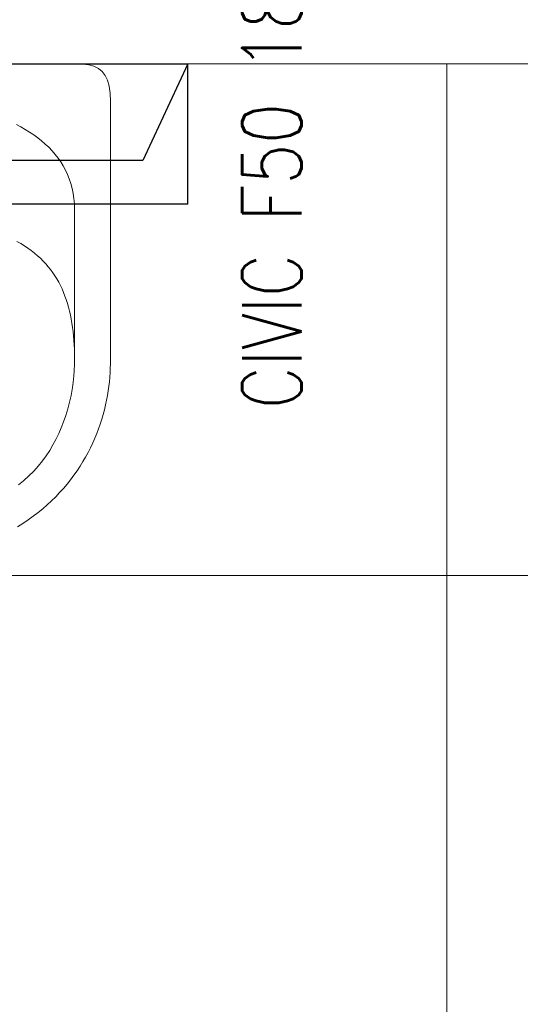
# Model space of a CAD drawing. Header units: centimetres. Extents: x 88729 to 133553, y -16225 to 14174.
# Tile 212 of 231: x 93950 to 93992, y -9115 to -9032. Entities that reach past the tile are written whole.
import ezdxf
from ezdxf.enums import TextEntityAlignment as Align

# ---------------------------------------------------------------- set-up
doc = ezdxf.new("R2010")
doc.units = ezdxf.units.CM
doc.layers.add('A-ARMATURA', color=252, linetype='Continuous', lineweight=5)
doc.layers.add('E_Istn_pozostaje', color=132, linetype='Continuous', lineweight=25)
for name, color, linetype in [('A-SCIANY', 252, 'Continuous'), ('A-SUFITY', 252, 'Continuous'), ('E_PODKLAD', 7, 'Continuous'), ('R-MET-IWE', 252, 'Continuous')]:
    doc.layers.add(name, color=color, linetype=linetype)
doc.styles.add('MM_050', font='romans.shx', dxfattribs={"width": 0.8, "height": 16})
doc.styles.get("Standard").update_dxf_attribs({"font": 'txt.shx'})

# ---------------------------------------------------------------- blocks, each defined once
blk = doc.blocks.new('RLX_F50_18W')
at = {"ltscale": 0.1}
for p, q in [((-5.9, -31.5), (-5.9, 31.5)), ((5.9, 31.5), (5.9, -31.5)), ((-2.224, -27.739), (-2.224, 0)), ((5.9, -31.5), (-2.224, -27.739)), ((-5.9, -31.5), (5.9, -31.5))]:
    blk.add_line(p, q, dxfattribs=at)
at = {"ltscale": 0.1, "insert": (-23.112, -36.07), "char_height": 5, "width": 57.67941, "attachment_point": 1, "style": 'MM_050'}
blk.add_mtext('CIVIC F50 18W', dxfattribs=at)
at = {"ltscale": 0.1, "flags": 9}
blk.add_attdef('RLXLUM', (0, 0), '', height=0.1, dxfattribs=at)
blk = doc.blocks.new('A$C3A7D2EB8')
at = {"layer": 'A-ARMATURA'}
for points in [[(-17.203, -18.365), (-17.658, -18.08), (-18.097, -17.784), (-18.521, -17.48), (-18.929, -17.167), (-19.322, -16.846), (-19.701, -16.518), (-20.064, -16.181), (-20.413, -15.838), (-20.748, -15.488), (-21.069, -15.132), (-21.375, -14.771), (-21.668, -14.404), (-21.947, -14.032), (-22.212, -13.655), (-22.464, -13.274), (-22.703, -12.89), (-22.93, -12.502), (-23.143, -12.111), (-23.344, -11.717), (-23.532, -11.322), (-23.708, -10.925), (-23.872, -10.526), (-24.024, -10.127), (-24.165, -9.727), (-24.294, -9.327), (-24.411, -8.927), (-24.518, -8.528), (-24.613, -8.13), (-24.698, -7.734), (-24.772, -7.339), (-24.836, -6.947), (-24.889, -6.557), (-24.932, -6.171), (-24.966, -5.788), (-24.989, -5.409), (-25.003, -5.035), (-25.008, -4.665), (-25.008, -4.665), (-25.008, 17.362), (-24.981, 18.054), (-24.899, 18.645), (-24.762, 19.142), (-24.568, 19.551), (-24.315, 19.879), (-24.002, 20.133), (-23.629, 20.319), (-23.193, 20.443), (-22.695, 20.513), (-22.131, 20.535), (-0.008, 20.535)], [(-17.108, 15.427), (-17.491, 15.224), (-17.864, 15.012), (-18.225, 14.789), (-18.574, 14.556), (-18.909, 14.312), (-19.231, 14.058), (-19.539, 13.792), (-19.832, 13.514), (-20.109, 13.225), (-20.37, 12.924), (-20.614, 12.611), (-20.841, 12.286), (-21.05, 11.947), (-21.24, 11.596), (-21.41, 11.232), (-21.561, 10.855), (-21.691, 10.464), (-21.799, 10.059), (-21.886, 9.64), (-21.95, 9.206), (-21.991, 8.758), (-22.008, 8.296), (-22.008, 8.296), (-22.008, -4.636), (-21.981, -5.32), (-21.924, -5.987), (-21.837, -6.649), (-21.72, -7.32), (-21.577, -7.901), (-21.424, -8.462), (-21.257, -9.005), (-21.077, -9.531), (-20.881, -10.041), (-20.668, -10.536), (-20.437, -11.017), (-20.186, -11.487), (-19.913, -11.945), (-19.617, -12.393), (-19.296, -12.832), (-18.95, -13.264), (-18.576, -13.689), (-17.721, -14.505), (-17.299, -14.846)], [(-17.16, 5.613), (-17.481, 5.428), (-17.789, 5.238), (-18.084, 5.041), (-18.365, 4.838), (-18.634, 4.629), (-18.89, 4.413), (-19.134, 4.191), (-19.366, 3.962), (-19.586, 3.727), (-19.795, 3.486), (-19.992, 3.239), (-20.179, 2.985), (-20.355, 2.724), (-20.52, 2.457), (-20.675, 2.184), (-20.82, 1.904), (-20.955, 1.617), (-21.081, 1.325), (-21.197, 1.025), (-21.305, 0.719), (-21.404, 0.407), (-21.494, 0.088), (-21.576, -0.238), (-21.65, -0.57), (-21.716, -0.909), (-21.775, -1.255), (-21.826, -1.607), (-21.871, -1.966), (-21.909, -2.331), (-21.94, -2.703), (-21.965, -3.082), (-21.984, -3.468), (-21.997, -3.86), (-22.005, -4.259), (-22.008, -4.665)]]:
    blk.add_lwpolyline(points, dxfattribs=at)
blk = doc.blocks.new('A$Ce817dbbb')
at = {"layer": 'A-SCIANY', "color": 252, "lineweight": 9, "ltscale": 3}
blk.add_line((2469.104, -19501.017), (2819.104, -19501.017), dxfattribs=at)
at = {"layer": 'A-SUFITY', "lineweight": 0, "ltscale": 0.1}
for p, q in [((2584.104, -19501.017), (2584.104, -19721.017)), ((2469.104, -19544.017), (2819.104, -19544.017))]:
    blk.add_line(p, q, dxfattribs=at)
at = {"layer": 'A-ARMATURA', "color": 252, "lineweight": 9, "xscale": -1}
blk.add_blockref('A$C3A7D2EB8', (2530.824, -19521.552), dxfattribs=at)
at = {"layer": 'R-MET-IWE', "color": 252, "lineweight": 9, "width": 0.75}
for tag, rotation, p in [('0-', 90, (-1139.045, -4143.611)), ('0-', 90, (-1113.045, -4143.611)), ('0-', 90, (-1087.045, -4143.611)), ('2-', 90, (-796.045, -4143.611)), ('2-', 90, (-505.045, -4143.611)), ('0-', 90, (-480.045, -4143.611)), ('0-', 90, (-456.045, -4143.611)), ('2-', 90, (-166.045, -4143.611)), ('2-', 90, (-625.663, -4833.611)), ('2-', 90, (-599.663, -4833.611)), ('2-', 90, (-573.663, -4833.611)), ('0-', 180, (-2169.638, -4848.468)), ('0-', 180, (-2169.638, -4873.468)), ('0-', 180, (-2169.638, -4899.468)), ('-2', 90, (-1661.47, -4961.645)), ('-2', 90, (-1636.47, -4961.645)), ('0-', 270, (-1489.782, -4968.061)), ('0-', 270, (-1464.782, -4968.061)), ('0-', 270, (-1439.782, -4968.061)), ('0-', 270, (-1364.782, -4968.061)), ('0-', 270, (-1339.782, -4968.061)), ('0-', 270, (-1314.782, -4968.061)), ('0-', 270, (328.218, -4968.061)), ('0-', 270, (354.218, -4968.061)), ('0-', 270, (1256.218, -4968.061)), ('0-', 270, (1282.218, -4968.061)), ('0-', 90, (-513.045, -5496.611)), ('0-', 90, (-487.045, -5496.611)), ('K.S.-', 90, (-487.045, -5766.111)), ('0-', 90, (-513.045, -5766.111)), ('1-', 90, (-539.045, -6114.611)), ('0-', 90, (-513.045, -6114.611)), ('0-', 90, (-487.045, -6114.611)), ('0-', 90, (301.955, -6545.611)), ('0-', 90, (327.955, -6545.611)), ('0-', 90, (353.955, -6545.611)), ('0-', 90, (416.113, -6545.611)), ('0-', 90, (1255.955, -6545.611)), ('0-', 90, (1281.955, -6545.611)), ('1-', 90, (2382.955, -6845.611)), ('1-', 90, (2408.955, -6845.611)), ('1-', 90, (2434.955, -6845.611)), ('1-', 90, (2827.955, -6845.611)), ('1-', 90, (2853.955, -6845.611)), ('1-', 90, (2879.955, -6845.611)), ('<-2', 90, (-910.64, -10482.409)), ('2->', 90, (-718.146, -10854.38)), ('2->', 90, (-692.146, -10854.38)), ('2->', 90, (-744.146, -10870.803)), ('-0', 90, (-186.093, -12450.121)), ('1-', 90, (2264.472, -12866.38)), ('1-', 90, (2290.472, -12866.38)), ('1-', 90, (2316.472, -12866.38)), ('1-', 90, (2709.472, -12866.38)), ('1-', 90, (2735.472, -12866.38)), ('1-', 90, (2761.472, -12866.38)), ('<-KL', 90, (-700.012, -16780.913)), ('-0', 90, (-179.939, -18957.533)), ('0->', 90, (-1257.528, -23179.046)), ('0->', 90, (-1231.528, -23179.046)), ('0->', 90, (-1205.528, -23179.046)), ('0->', 90, (-600.528, -23179.046)), ('0->', 90, (-574.528, -23179.046)), ('0->', 90, (-1692.528, -24074.046)), ('0->', 90, (-1666.528, -24074.046)), ('0->', 90, (-1640.528, -24074.046)), ('0->', 90, (-1486.528, -24074.046)), ('0->', 90, (-1460.528, -24074.046)), ('0->', 90, (-1434.528, -24074.046)), ('<-0', 90, (-499.818, -24383.565)), ('<-0', 90, (-298.109, -24383.565)), ('<-0', 180, (-587.122, -25088.859)), ('<-0', 270, (-496.631, -25202.677)), ('<-0', 180, (-1353.253, -25419.359)), ('<-0', 180, (-1187.253, -25444.101)), ('<-0', 90, (-179.614, -25454.222)), ('<-0', 90, (-69.593, -26375.359)), ('<-0', 90, (-43.593, -26375.359))]:
    blk.add_attdef(tag, text='', height=17, rotation=rotation, dxfattribs=at).set_placement(p, align=Align.MIDDLE)
for tag, p in [('2-', (1424.812, -4179.204)), ('2-', (1424.812, -4205.204)), ('K.S.-', (-76.891, -4264.204)), ('KL-', (-613.132, -4292.185)), ('1-', (-613.132, -4312.185)), ('1-', (-613.132, -4332.185)), ('K.S.-', (1414.126, -4333.662)), ('0-', (-70.188, -4341.204)), ('0-', (469.812, -4341.204)), ('1-', (-613.132, -4352.185)), ('0-', (1424.812, -4361.204)), ('0-', (-70.188, -4367.204)), ('1-', (469.812, -4367.204)), ('0-', (1099.812, -4368.204)), ('2-', (1424.812, -4387.204)), ('1-', (-70.188, -4393.204)), ('1-', (469.812, -4393.204)), ('1-', (1099.812, -4394.204)), ('2-', (1424.812, -4413.204)), ('2-', (-70.188, -4419.204)), ('2-', (1099.812, -4420.204)), ('2-', (469.812, -4444.204)), ('K.S.-', (-76.891, -4445.204)), ('2-', (1099.812, -4446.204)), ('2-', (469.812, -4470.204)), ('2-', (-825.188, -4496.204)), ('2-', (-825.188, -4522.204)), ('2-', (-70.188, -4574.204)), ('2-', (-70.188, -4600.204)), ('K.S.-', (1089.126, -4600.662)), ('2-', (1099.812, -4653.204)), ('2-', (-70.188, -4669.204)), ('2-', (1099.812, -4679.204)), ('-1', (1806.777, -4690.779)), ('1-', (-70.188, -4695.204)), ('2-', (1099.812, -4705.204)), ('-1', (1806.777, -4716.295)), ('K.S.-', (-73.204, -4721.204)), ('-1', (1806.777, -4743.07)), ('FR-', (-70.188, -4747.204)), ('0-', (-1066.188, -6382.704)), ('0-', (-1066.188, -6408.704)), ('2-', (1729.812, -6586.204)), ('2-', (1729.812, -6612.204)), ('2-', (1729.812, -6638.204)), ('2-', (1729.812, -6664.204)), ('K.S.-', (469.812, -6788.204)), ('1-', (-962.188, -6915.204)), ('1-', (-460.188, -6923.204)), ('1-', (469.812, -6923.204)), ('2-', (1729.812, -6923.204)), ('2-', (1729.812, -6949.204)), ('1-', (-460.188, -6949.204)), ('1-', (469.812, -6949.204)), ('K.S.-', (2901.812, -6960.204)), ('2-', (1729.812, -6975.204)), ('2-', (1729.812, -7001.204)), ('2-', (-460.188, -7026.204)), ('0-', (469.812, -7026.204)), ('2-', (-460.188, -7052.204)), ('0-', (469.812, -7052.204)), ('2-', (-460.188, -7078.204)), ('2-', (469.812, -7078.204)), ('1-', (2901.812, -7088.204)), ('2-', (469.812, -7104.204)), ('1-', (2901.812, -7114.204)), ('0-', (1729.812, -7131.204)), ('2-', (-460.188, -7141.204)), ('0-', (1729.812, -7157.204)), ('2-', (-460.188, -7167.204)), ('2-', (469.812, -7181.204)), ('2-', (1729.812, -7183.204)), ('0-', (-460.188, -7193.204)), ('2-', (469.812, -7207.204)), ('2-', (1729.812, -7209.204)), ('K.S.-', (-470.874, -7217.662)), ('2-', (469.812, -7233.204)), ('2-', (1729.812, -7235.204)), ('1-', (-460.188, -7245.204)), ('2-', (469.812, -7259.204)), ('2-', (1729.812, -7261.204)), ('2-', (1729.812, -7287.204)), ('2-', (-460.188, -7297.204)), ('2->', (-943.671, -10542.973)), ('-1', (1688.294, -10711.548)), ('-1', (1688.294, -10737.548)), ('-1', (1688.294, -10763.548)), ('<-2', (1685.551, -12605.392)), ('2->', (1611.329, -12636.472)), ('2->', (1611.329, -12658.973)), ('2->', (1590.766, -12684.973)), ('K.S.-', (2783.329, -12980.973)), ('2->', (-578.671, -13046.973)), ('2->', (-578.671, -13072.973)), ('<-2', (-476.881, -13105.942)), ('1-', (2783.329, -13108.973)), ('1-', (2783.329, -13134.973)), ('<-1', (-610.787, -16857.829)), ('<-1', (-610.787, -16877.829)), ('<-1', (1688.294, -17218.96)), ('<-1', (1688.294, -17244.96)), ('<-1', (1688.294, -17270.96)), ('<-1', (-478.914, -18553.429)), ('<-0', (-2287.983, -23879.575)), ('<-0', (-2287.983, -23905.575)), ('<-0', (-2287.983, -23931.575)), ('<-0', (-343.077, -24738.183)), ('<-0', (-478.914, -25059.683))]:
    blk.add_attdef(tag, text='', height=17, dxfattribs=at).set_placement(p, align=Align.MIDDLE)

msp = doc.modelspace()

# ---------------------------------------------------------------- block references
at = {"layer": 'E_Istn_pozostaje', "rotation": 90}
msp.add_blockref('RLX_F50_18W', (93932.706, -9041.526), dxfattribs=at)
at = {"layer": 'E_PODKLAD'}
msp.add_blockref('A$Ce817dbbb', (91401.874, 10465.391), dxfattribs=at)

doc.saveas('drawing.dxf')
